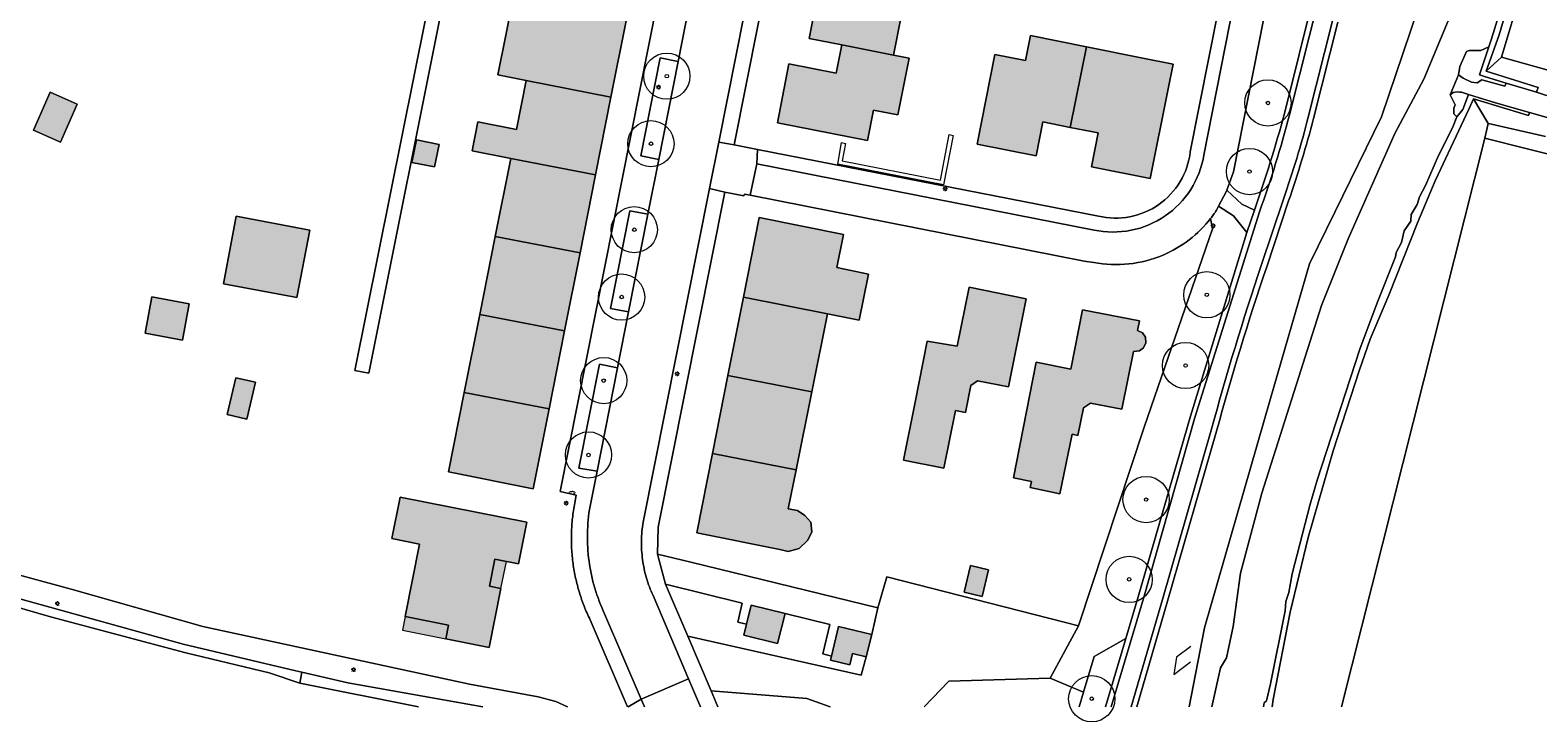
# Model space of a CAD drawing. Header units: metres. Extents: x 187482 to 189800, y 333582 to 335019.
# Tile 44 of 256: x 188149 to 188312, y 333582 to 333657. Entities that reach past the tile are written whole.
import ezdxf
from ezdxf.enums import TextEntityAlignment as Align

# ---------------------------------------------------------------- set-up
doc = ezdxf.new("R2010")
doc.units = ezdxf.units.M
doc.layers.get('0').update_dxf_attribs({"color": 252, "lineweight": 18})
for name, color, linetype, lineweight in [('B-WE-GK-KADEMUUR-G', 252, 'Continuous', 18), ('B-WE-GK-KADEMUUR-GV', 252, 'Continuous', 18), ('B-WE-GR-BEPLANTING_CULTUUR_BOSPLANTSOEN-GV', 252, 'Continuous', 18), ('B-WE-GR-BEPLANTING_CULTUUR_HEESTERS-GV', 252, 'Continuous', 18), ('B-WE-GR-BOOM-S', 252, 'Continuous', 18), ('B-WE-GR-BOS_LOOF-GV', 252, 'Continuous', 18), ('B-WE-GR-HAAG-G', 252, 'GR-HAAG1-SO', 18), ('B-WE-IE-MEUBILAIR-S', 252, 'Continuous', 18), ('B-WE-IE-TERREINAFSCHEIDING_KUNSTMATIG_HEKWERK-G', 252, 'IE-TERREINAFSCHEIDING_KUNSTMATIG-SO', 18), ('B-WE-IE-TERREINAFSCHEIDING_KUNSTMATIG_MUUR-G', 252, 'IE-TERREINAFSCHEIDING_KUNSTMATIG-SO', 18), ('B-WE-OG-BEBOUWING-GV', 252, 'Continuous', 18), ('B-WE-OG-BEBOUWING_LUIFEL-GV', 252, 'Continuous', 18), ('B-WE-OG-TERREIN_BEGROEID-GV', 252, 'Continuous', 18), ('B-WE-OG-TERREIN_ERF-GV', 252, 'Continuous', 18), ('B-WE-OG-TERREIN_OEVER-GV', 252, 'Continuous', 18), ('B-WE-OG-WATER-GV', 252, 'Continuous', 18), ('B-WE-VH-GESLOTENVERHARDING-GV', 252, 'Continuous', 18), ('B-WE-VH-GESLOTENVERHARDING_ASFALT-GV', 252, 'Continuous', 18), ('B-WE-VH-OPENVERHARDING_BETONSTRAATSTEEN-GV', 252, 'Continuous', 18), ('B-WE-VH-OPENVERHARDING_SIERBESTRATING-GV', 252, 'Continuous', 18), ('B-WE-VH-OPENVERHARDING_TEGEL-GV', 252, 'Continuous', 18)]:
    doc.layers.add(name, color=color, linetype=linetype, lineweight=lineweight)
doc.layers.add('B-WE-OG-BEBOUWING-V', color=7, linetype='Continuous', lineweight=18, true_color=0xf0f0f0)
doc.styles.add('NLCS-ISO', font='NLCS-ISO.ttf')
doc.linetypes.add('GR-HAAG1-SO', pattern='A,6,[176,NLCS.SHX,S=0.125,R=0,X=0,Y=0],-2', length=8)
doc.linetypes.add('IE-TERREINAFSCHEIDING_KUNSTMATIG-SO', pattern='A,4,[82,NLCS.SHX,S=0.75,R=90,X=0,Y=0],4,-2', length=10)

# ---------------------------------------------------------------- blocks, each defined once
blk = doc.blocks.new('SIE-MEUBILAIR_PAAL_LICHTMAST-SO')
for points in [[(-0.62, 0), (-1, 0)], [(-0.71, 0.71), (-0.44, 0.44)], [(0, 1), (0, 0.62)], [(0.44, 0.44), (0.71, 0.71)], [(1, 0), (0.62, 0)], [(-0.71, -0.71), (-0.44, -0.44)], [(0, -0.62), (0, -1)], [(0.44, -0.44), (0.71, -0.71)]]:
    blk.add_lwpolyline(points)
blk.add_circle((0, 0), 0.5)
blk = doc.blocks.new('SIE-MEUBILAIR_PUT_BRANDKRAAN-SO')
blk.add_ellipse((0, 0), major_axis=(1.25, 0), ratio=0.54)
at = {"style": 'NLCS-ISO'}
blk.add_text('bk', height=0.75, dxfattribs=at).set_placement((0.03, 0), align=Align.MIDDLE_CENTER)
blk = doc.blocks.new('SGR-BOOM_GBKN-SO')
at = {"color": 0, "linetype": 'ByBlock', "lineweight": 18}
for radius in [2, 0.15]:
    blk.add_circle((0, 0), radius, dxfattribs=at)

msp = doc.modelspace()

# ---------------------------------------------------------------- hatches: boundary and pattern name
at = {"layer": 'B-WE-OG-BEBOUWING-V'}
h = msp.add_hatch(color=256, dxfattribs=at)
h.dxf.hatch_style = 1
h.paths.add_polyline_path([(188244.098, 333663.054), (188234.993, 333664.97), (188233.279, 333656.277), (188236.814, 333655.572), (188242.417, 333654.461)], flags=17)
h = msp.add_hatch(color=256, dxfattribs=at)
h.dxf.hatch_style = 1
h.paths.add_polyline_path([(188202.684, 333651.741), (188211.848, 333649.933), (188213.522, 333658.362), (188204.365, 333660.175), (188201.726, 333660.697), (188201.297, 333660.786), (188199.616, 333652.352)], flags=17)
h = msp.add_hatch(color=256, dxfattribs=at)
h.dxf.hatch_style = 1
h.paths.add_polyline_path([(188263.278, 333655.368), (188257.215, 333656.589), (188256.683, 333653.898), (188253.373, 333654.545), (188251.463, 333644.827), (188257.829, 333643.576), (188258.551, 333647.249), (188261.54, 333646.655)], flags=17)
h = msp.add_hatch(color=256, dxfattribs=at)
h.dxf.hatch_style = 1
h.paths.add_polyline_path([(188236.814, 333655.572), (188236.209, 333652.509), (188231.099, 333653.523), (188229.846, 333647.154), (188239.594, 333645.236), (188240.242, 333648.533), (188242.892, 333648.011), (188244.096, 333654.128), (188242.417, 333654.461)], flags=17)
h = msp.add_hatch(color=256, dxfattribs=at)
h.dxf.hatch_style = 1
h.paths.add_polyline_path([(188261.54, 333646.655), (188264.544, 333646.061), (188263.815, 333642.395), (188270.179, 333641.13), (188272.129, 333650.822), (188272.664, 333653.479), (188269.379, 333654.14), (188263.278, 333655.368)], flags=17)
h = msp.add_hatch(color=256, dxfattribs=at)
h.dxf.hatch_style = 1
h.paths.add_polyline_path([(188201.004, 333643.286), (188210.175, 333641.507), (188211.848, 333649.933), (188202.684, 333651.741), (188201.628, 333646.425), (188197.459, 333647.253), (188196.836, 333644.118)], flags=17)
h = msp.add_hatch(color=256, dxfattribs=at)
h.dxf.hatch_style = 1
h.paths.add_polyline_path([(188149.767, 333647.252), (188149.369, 333646.351), (188152.296, 333645.058), (188154.117, 333649.179), (188151.19, 333650.472)], flags=17)
h = msp.add_hatch(color=256, dxfattribs=at)
h.dxf.hatch_style = 1
h.paths.add_polyline_path([(188192.762, 333642.369), (188193.264, 333644.818), (188190.815, 333645.32), (188190.313, 333642.871)], flags=17)
h = msp.add_hatch(color=256, dxfattribs=at)
h.dxf.hatch_style = 1
h.paths.add_polyline_path([(188210.175, 333641.507), (188201.004, 333643.286), (188199.324, 333634.85), (188208.505, 333633.093)], flags=17)
h = msp.add_hatch(color=256, dxfattribs=at)
h.dxf.hatch_style = 1
h.paths.add_polyline_path([(188179.26, 333635.532), (188171.296, 333637.039), (188169.915, 333629.743), (188177.879, 333628.236)], flags=17)
h = msp.add_hatch(color=256, dxfattribs=at)
h.dxf.hatch_style = 1
h.paths.add_polyline_path([(188235.263, 333626.473), (188238.696, 333625.794), (188239.703, 333630.794), (188236.272, 333631.485), (188236.993, 333635.063), (188227.888, 333636.897), (188226.18, 333628.274)], flags=17)
h = msp.add_hatch(color=256, dxfattribs=at)
h.dxf.hatch_style = 1
h.paths.add_polyline_path([(188197.644, 333626.403), (188206.828, 333624.648), (188208.505, 333633.093), (188199.324, 333634.85)], flags=17)
h = msp.add_hatch(color=256, dxfattribs=at)
h.dxf.hatch_style = 1
h.paths.add_polyline_path([(188165.48, 333623.647), (188166.217, 333627.562), (188162.188, 333628.321), (188161.45, 333624.406)], flags=17)
h = msp.add_hatch(color=256, dxfattribs=at)
h.dxf.hatch_style = 1
h.paths.add_polyline_path([(188226.18, 333628.274), (188224.507, 333619.831), (188233.567, 333618.047), (188235.263, 333626.473)], flags=17)
h = msp.add_hatch(color=256, dxfattribs=at)
h.dxf.hatch_style = 1
h.paths.add_polyline_path([(188250.768, 333618.749), (188251.507, 333619.238), (188254.849, 333618.585), (188256.778, 333628.106), (188250.605, 333629.357), (188249.312, 333622.977), (188246.071, 333623.536), (188244.749, 333616.914), (188243.49, 333610.663), (188247.861, 333609.777), (188249.128, 333616.032), (188250.189, 333615.818)], flags=17)
h = msp.add_hatch(color=256, dxfattribs=at)
h.dxf.hatch_style = 1
h.paths.add_polyline_path([(188255.377, 333608.759), (188257.337, 333608.354), (188257.2, 333607.69), (188260.396, 333607.031), (188261.724, 333613.468), (188262.368, 333613.339), (188262.967, 333616.329), (188263.732, 333616.839), (188267.115, 333616.161), (188268.371, 333622.429), (188269.026, 333622.491), (188269.471, 333622.797), (188269.716, 333623.356), (188269.668, 333623.966), (188269.341, 333624.431), (188268.807, 333624.67), (188269.013, 333625.732), (188262.845, 333626.935), (188261.59, 333620.5), (188257.833, 333621.25)], flags=17)
h = msp.add_hatch(color=256, dxfattribs=at)
h.dxf.hatch_style = 1
h.paths.add_polyline_path([(188206.828, 333624.648), (188197.644, 333626.403), (188195.964, 333617.965), (188205.151, 333616.204)], flags=17)
h = msp.add_hatch(color=256, dxfattribs=at)
h.dxf.hatch_style = 1
h.paths.add_polyline_path([(188173.392, 333619.08), (188171.26, 333619.578), (188170.329, 333615.59), (188172.461, 333615.092)], flags=17)
h = msp.add_hatch(color=256, dxfattribs=at)
h.dxf.hatch_style = 1
h.paths.add_polyline_path([(188222.834, 333611.388), (188231.868, 333609.61), (188233.567, 333618.047), (188224.507, 333619.831)], flags=17)
h = msp.add_hatch(color=256, dxfattribs=at)
h.dxf.hatch_style = 1
h.paths.add_polyline_path([(188205.151, 333616.204), (188195.964, 333617.965), (188194.255, 333609.38), (188203.434, 333607.557)], flags=17)
h = msp.add_hatch(color=256, dxfattribs=at)
h.dxf.hatch_style = 1
h.paths.add_polyline_path([(188231.868, 333609.61), (188222.834, 333611.388), (188221.131, 333602.792), (188230.132, 333600.988), (188231, 333600.776), (188232.206, 333601.116), (188233.128, 333602.005), (188233.588, 333602.911), (188233.479, 333603.935), (188232.828, 333604.686), (188232.041, 333605.203), (188231.022, 333605.408)], flags=17)
h = msp.add_hatch(color=256, dxfattribs=at)
h.dxf.hatch_style = 1
h.paths.add_polyline_path([(188199.296, 333599.952), (188201.856, 333599.433), (188202.744, 333603.954), (188189.045, 333606.646), (188188.153, 333602.185), (188191.135, 333601.587), (188189.57, 333593.751), (188194.277, 333592.811), (188193.978, 333591.342), (188198.674, 333590.407), (188199.948, 333596.766), (188198.692, 333597.014)], flags=17)
h.paths.add_polyline_path([(188189.57, 333593.751), (188189.277, 333592.278), (188193.978, 333591.342), (188194.277, 333592.811)], flags=16)
h.paths.add_polyline_path([(188200.536, 333599.701), (188199.296, 333599.952), (188198.692, 333597.014), (188199.948, 333596.766)], flags=16)
h = msp.add_hatch(color=256, dxfattribs=at)
h.dxf.hatch_style = 1
h.paths.add_polyline_path([(188252.003, 333595.909), (188252.693, 333598.789), (188250.728, 333599.259), (188250.038, 333596.38)], flags=17)
h = msp.add_hatch(color=256, dxfattribs=at)
h.dxf.hatch_style = 1
h.paths.add_polyline_path([(188226.51, 333592.925), (188226.21, 333591.736), (188229.86, 333590.84), (188230.679, 333594.091), (188227.029, 333594.987)], flags=17)
h = msp.add_hatch(color=256, dxfattribs=at)
h.dxf.hatch_style = 1
h.paths.add_polyline_path([(188239.446, 333589.388), (188240.063, 333591.81), (188236.469, 333592.66), (188235.687, 333589.471), (188235.581, 333589.038), (188237.679, 333588.524), (188237.982, 333589.757)], flags=17)

# ---------------------------------------------------------------- linework, layer by layer
at = {"layer": 'B-WE-GK-KADEMUUR-G', "flags": 128}
msp.add_lwpolyline([(188274.59, 333590.492), (188273.029, 333589.351), (188272.724, 333587.462), (188274.547, 333588.829)], dxfattribs=at)
at = {"layer": 'B-WE-GK-KADEMUUR-GV', "flags": 128}
for points in [[(188308.363, 333660.315), (188307.121, 333656.236), (188306.829, 333655.382), (188305.788, 333652.338), (188306.466, 333652.104), (188308.703, 333651.431), (188311.962, 333650.45), (188312.144, 333650.979), (188306.536, 333652.736), (188307.939, 333656.67), (188309.041, 333660.476)], [(188283.39, 333583.97), (188283.499, 333584.761), (188285.338, 333594.22), (188287.279, 333602.285), (188289.968, 333611.684), (188292.817, 333620.421), (188293.985, 333623.752), (188296.001, 333628.523), (188299.081, 333636.324), (188301.021, 333640.88), (188304.678, 333648.68), (188305.152, 333649.739), (188311.094, 333647.926), (188311.208, 333648.258), (188307.804, 333649.219), (188306.229, 333649.714), (188304.611, 333650.212), (188304.015, 333648.602), (188303.358, 333647.803), (188302.874, 333646.591), (188301.383, 333643.596), (188299.952, 333640.366), (188299.322, 333639.15), (188299.07, 333638.317), (188298.402, 333637.214), (188298.363, 333636.527), (188297.638, 333635.467), (188297.351, 333634.192), (188296.773, 333633.106), (188296.723, 333632.646), (188294.728, 333627.685), (188292.853, 333622.655), (188288.227, 333608.493), (188287.487, 333605.89), (188285.546, 333598.361), (188285.192, 333596.334), (188284.864, 333595.389), (188284.788, 333594.348), (188283.212, 333586.48), (188282.771, 333584.615), (188282.495, 333584.428), (188282.455, 333583.97)]]:
    msp.add_lwpolyline(points, dxfattribs=at)
at = {"layer": 'B-WE-GR-BEPLANTING_CULTUUR_BOSPLANTSOEN-GV', "flags": 128}
for points in [[(188276.719, 333636.809), (188276.918, 333635.685), (188269.53, 333614.213), (188262.433, 333592.752), (188259.371, 333587.084), (188262.98, 333585.57), (188264.12, 333589.415), (188267.546, 333591.362), (188268.879, 333595.859), (188274.548, 333615.41), (188280.624, 333635.291), (188279.2, 333637.088), (188277.573, 333638.123), (188277.342, 333637.686)], [(188277.342, 333637.686), (188277.268, 333637.574), (188277.193, 333637.462), (188277.117, 333637.351), (188277.04, 333637.241), (188276.961, 333637.131), (188276.881, 333637.023)], [(188245.739, 333583.97), (188248.404, 333586.738), (188259.371, 333587.084), (188262.433, 333592.752), (188241.706, 333598.041), (188240.706, 333594.696), (188240.063, 333591.81)]]:
    msp.add_lwpolyline(points, dxfattribs=at)
at = {"layer": 'B-WE-GR-BEPLANTING_CULTUUR_BOSPLANTSOEN-GV'}
msp.add_lwpolyline([(188276.881, 333637.023, -0.0104387), (188276.719, 333636.809)], format="xyb", dxfattribs=at)
msp.add_lwpolyline([(188240.063, 333591.81), (188239.446, 333589.388), (188238.901, 333587.394), (188220.156, 333591.627), (188222.68, 333585.724), (188233.05, 333584.891), (188235.571, 333583.97)], dxfattribs=at)
at = {"layer": 'B-WE-GR-BEPLANTING_CULTUUR_HEESTERS-GV', "flags": 128}
for points in [[(188217.027, 333643.186), (188219.128, 333653.789), (188217.185, 333654.164), (188215.083, 333643.57)], [(188213.753, 333626.694), (188215.85, 333637.256), (188213.903, 333637.64), (188211.799, 333627.08)], [(188210.336, 333609.478), (188212.553, 333620.647), (188210.595, 333621.034), (188208.358, 333609.8)], [(188105.615, 333607.968), (188102.049, 333608.643), (188102.386, 333608.503), (188122.417, 333602.031), (188151.216, 333593.699), (188165.865, 333589.813), (188174.857, 333587.638), (188178.17, 333586.525), (188178.395, 333587.726), (188177.737, 333587.875), (188165.584, 333590.764), (188148.145, 333595.587), (188139.751, 333598.14), (188131.735, 333600.826), (188109.443, 333607.244)]]:
    msp.add_lwpolyline(points, close=True, dxfattribs=at)
for points in [[(188265.356, 333583.97), (188267.546, 333591.362), (188264.12, 333589.415), (188262.98, 333585.57), (188262.505, 333583.97)], [(188197.991, 333583.97), (188183.39, 333586.592), (188178.395, 333587.726), (188178.17, 333586.525), (188178.171, 333586.525), (188191.032, 333583.97)]]:
    msp.add_lwpolyline(points, dxfattribs=at)
at = {"layer": 'B-WE-GR-BOS_LOOF-GV', "flags": 128}
for points in [[(188309.041, 333660.476), (188307.939, 333656.67), (188306.536, 333652.736), (188308.196, 333654.266), (188310.402, 333661.654)], [(188290.893, 333583.97), (188306.374, 333645.47), (188306.744, 333647.085), (188305.152, 333649.739), (188304.678, 333648.68), (188301.021, 333640.88), (188299.081, 333636.324), (188296.001, 333628.523), (188293.985, 333623.752), (188292.817, 333620.421), (188289.968, 333611.684), (188287.279, 333602.285), (188285.338, 333594.22), (188283.499, 333584.761), (188283.39, 333583.97)]]:
    msp.add_lwpolyline(points, dxfattribs=at)
at = {"layer": 'B-WE-GR-HAAG-G', "ltscale": 0.2}
for points in [[(188208.024, 333597.895, -0.0192073), (188207.746, 333599.463)], [(188208.427, 333596.355, -0.020112), (188208.024, 333597.895)], [(188208.951, 333594.852, -0.020072), (188208.427, 333596.355)], [(188209.593, 333593.395, -0.0205348), (188208.951, 333594.852)]]:
    msp.add_lwpolyline(points, format="xyb", dxfattribs=at)
at = {"layer": 'B-WE-GR-HAAG-G', "ltscale": 0.2, "flags": 128}
for points in [[(188240.706, 333594.696), (188220.5, 333599.609)], [(188213.641, 333583.97), (188209.593, 333593.395)]]:
    msp.add_lwpolyline(points, dxfattribs=at)
at = {"layer": 'B-WE-IE-TERREINAFSCHEIDING_KUNSTMATIG_HEKWERK-G', "ltscale": 0.2, "flags": 128}
msp.add_lwpolyline([(188102.386, 333608.503), (188122.417, 333602.031), (188151.216, 333593.699), (188165.865, 333589.813), (188174.857, 333587.638), (188178.17, 333586.525), (188178.171, 333586.525), (188191.032, 333583.97)], dxfattribs=at)
at = {"layer": 'B-WE-IE-TERREINAFSCHEIDING_KUNSTMATIG_MUUR-G', "ltscale": 0.2, "flags": 128}
msp.add_lwpolyline([(188248.873, 333645.785), (188247.826, 333640.435), (188236.377, 333642.675), (188236.776, 333645.01), (188237.227, 333644.919), (188236.875, 333643.037), (188247.491, 333640.961), (188248.451, 333645.868)], close=True, dxfattribs=at)
at = {"layer": 'B-WE-OG-BEBOUWING-GV', "flags": 128}
for points in [[(188244.098, 333663.054), (188234.993, 333664.97), (188233.279, 333656.277), (188236.814, 333655.572), (188242.417, 333654.461)], [(188202.684, 333651.741), (188211.848, 333649.933), (188213.522, 333658.362), (188204.365, 333660.175), (188201.726, 333660.697), (188201.297, 333660.786), (188199.616, 333652.352)], [(188263.278, 333655.368), (188257.215, 333656.589), (188256.683, 333653.898), (188253.373, 333654.545), (188251.463, 333644.827), (188257.829, 333643.576), (188258.551, 333647.249), (188261.54, 333646.655)], [(188236.814, 333655.572), (188236.209, 333652.509), (188231.099, 333653.523), (188229.846, 333647.154), (188239.594, 333645.236), (188240.242, 333648.533), (188242.892, 333648.011), (188244.096, 333654.128), (188242.417, 333654.461)], [(188261.54, 333646.655), (188264.544, 333646.061), (188263.815, 333642.395), (188270.179, 333641.13), (188272.129, 333650.822), (188272.664, 333653.479), (188269.379, 333654.14), (188263.278, 333655.368)], [(188201.004, 333643.286), (188210.175, 333641.507), (188211.848, 333649.933), (188202.684, 333651.741), (188201.628, 333646.425), (188197.459, 333647.253), (188196.836, 333644.118)], [(188149.767, 333647.252), (188149.369, 333646.351), (188152.296, 333645.058), (188154.117, 333649.179), (188151.19, 333650.472)], [(188192.762, 333642.369), (188193.264, 333644.818), (188190.815, 333645.32), (188190.313, 333642.871)], [(188210.175, 333641.507), (188201.004, 333643.286), (188199.324, 333634.85), (188208.505, 333633.093)], [(188179.26, 333635.532), (188171.296, 333637.039), (188169.915, 333629.743), (188177.879, 333628.236)], [(188235.263, 333626.473), (188238.696, 333625.794), (188239.703, 333630.794), (188236.272, 333631.485), (188236.993, 333635.063), (188227.888, 333636.897), (188226.18, 333628.274)], [(188197.644, 333626.403), (188206.828, 333624.648), (188208.505, 333633.093), (188199.324, 333634.85)], [(188165.48, 333623.647), (188166.217, 333627.562), (188162.188, 333628.321), (188161.45, 333624.406)], [(188226.18, 333628.274), (188224.507, 333619.831), (188233.567, 333618.047), (188235.263, 333626.473)], [(188250.768, 333618.749), (188251.507, 333619.238), (188254.849, 333618.585), (188256.778, 333628.106), (188250.605, 333629.357), (188249.312, 333622.977), (188246.071, 333623.536), (188244.749, 333616.914), (188243.49, 333610.663), (188247.861, 333609.777), (188249.128, 333616.032), (188250.189, 333615.818)], [(188255.377, 333608.759), (188257.337, 333608.354), (188257.2, 333607.69), (188260.396, 333607.031), (188261.724, 333613.468), (188262.368, 333613.339), (188262.967, 333616.329), (188263.732, 333616.839), (188267.115, 333616.161), (188268.371, 333622.429), (188269.026, 333622.491), (188269.471, 333622.797), (188269.716, 333623.356), (188269.668, 333623.966), (188269.341, 333624.431), (188268.807, 333624.67), (188269.013, 333625.732), (188262.845, 333626.935), (188261.59, 333620.5), (188257.833, 333621.25)], [(188206.828, 333624.648), (188197.644, 333626.403), (188195.964, 333617.965), (188205.151, 333616.204)], [(188173.392, 333619.08), (188171.26, 333619.578), (188170.329, 333615.59), (188172.461, 333615.092)], [(188222.834, 333611.388), (188231.868, 333609.61), (188233.567, 333618.047), (188224.507, 333619.831)], [(188205.151, 333616.204), (188195.964, 333617.965), (188194.255, 333609.38), (188203.434, 333607.557)], [(188231.868, 333609.61), (188222.834, 333611.388), (188221.131, 333602.792), (188230.132, 333600.988), (188231, 333600.776), (188232.206, 333601.116), (188233.128, 333602.005), (188233.588, 333602.911), (188233.479, 333603.935), (188232.828, 333604.686), (188232.041, 333605.203), (188231.022, 333605.408)], [(188199.296, 333599.952), (188201.856, 333599.433), (188202.744, 333603.954), (188189.045, 333606.646), (188188.153, 333602.185), (188191.135, 333601.587), (188189.57, 333593.751), (188194.277, 333592.811), (188193.978, 333591.342), (188198.674, 333590.407), (188199.948, 333596.766), (188198.692, 333597.014)], [(188252.003, 333595.909), (188252.693, 333598.789), (188250.728, 333599.259), (188250.038, 333596.38)], [(188226.51, 333592.925), (188226.21, 333591.736), (188229.86, 333590.84), (188230.679, 333594.091), (188227.029, 333594.987)], [(188239.446, 333589.388), (188240.063, 333591.81), (188236.469, 333592.66), (188235.687, 333589.471), (188235.581, 333589.038), (188237.679, 333588.524), (188237.982, 333589.757)]]:
    msp.add_lwpolyline(points, close=True, dxfattribs=at)
at = {"layer": 'B-WE-OG-BEBOUWING_LUIFEL-GV', "flags": 128}
for points in [[(188200.536, 333599.701), (188199.296, 333599.952), (188198.692, 333597.014), (188199.948, 333596.766)], [(188189.57, 333593.751), (188189.277, 333592.278), (188193.978, 333591.342), (188194.277, 333592.811)]]:
    msp.add_lwpolyline(points, close=True, dxfattribs=at)
at = {"layer": 'B-WE-OG-TERREIN_BEGROEID-GV', "flags": 128}
for points in [[(188274.38, 333583.97), (188276.045, 333592.541), (188283.2, 333617.311), (188287.415, 333631.902), (188290.187, 333637.548), (188295.21, 333647.778), (188300.691, 333664.013), (188302.7, 333672.942), (188303.75, 333681.196), (188303.098, 333688.747), (188301.924, 333702.334), (188300.683, 333716.703), (188300.384, 333730.221), (188301.389, 333743.467), (188303.102, 333751.804), (188306.221, 333761.84), (188308.247, 333767.618), (188310.64, 333772.878), (188316.948, 333791.608)], [(188288.737, 333690.951), (188288.739, 333690.927), (188288.507, 333689.014), (188279.19, 333641.861), (188278.482, 333639.88), (188280.077, 333638.355), (188281.467, 333637.715)], [(188284.705, 333648.149), (188287.884, 333660.94)], [(188290.475, 333658.03), (188287.852, 333647.613)], [(188285.155, 333638.716), (188282.791, 333631.565)], [(188277.361, 333613.802), (188272.069, 333595.406), (188268.719, 333583.97)], [(188262.505, 333583.97), (188262.98, 333585.57), (188259.371, 333587.084)]]:
    msp.add_lwpolyline(points, dxfattribs=at)
at = {"layer": 'B-WE-OG-TERREIN_BEGROEID-GV'}
for points in [[(188281.467, 333637.715, 0.0171345), (188284.705, 333648.149)], [(188287.852, 333647.613, -0.0192563), (188285.155, 333638.716)], [(188282.791, 333631.565, 0.0161342), (188277.361, 333613.802)]]:
    msp.add_lwpolyline(points, format="xyb", dxfattribs=at)
for points in [[(188259.371, 333587.084), (188248.404, 333586.738), (188245.739, 333583.97)], [(188235.571, 333583.97), (188233.05, 333584.891), (188222.68, 333585.724), (188223.4, 333583.97)]]:
    msp.add_lwpolyline(points, dxfattribs=at)
at = {"layer": 'B-WE-OG-TERREIN_ERF-GV', "flags": 128}
for points in [[(188282.167, 333692.394), (188280.716, 333693.942), (188279.026, 333695.225), (188277.745, 333695.935), (188276.332, 333696.318), (188260.263, 333699.582), (188247.703, 333702.152), (188246.077, 333702.485), (188239.722, 333705.174), (188236.781, 333703.175), (188225.177, 333644.764), (188227.709, 333644.269), (188264.588, 333637.06)], [(188274.521, 333643.996), (188275.485, 333648.923), (188278.701, 333665.104), (188282.986, 333686.664)], [(188207.939, 333606.03), (188208.084, 333606.878), (188206.335, 333607.274), (188219.751, 333674.858)], [(188312.46, 333673.691), (188311.537, 333667.654), (188310.402, 333661.654), (188308.196, 333654.266), (188313.076, 333652.876)], [(188244.098, 333663.054), (188242.417, 333654.461), (188244.096, 333654.128), (188242.892, 333648.011), (188240.242, 333648.533), (188239.594, 333645.236), (188229.846, 333647.154), (188231.099, 333653.523), (188236.209, 333652.509), (188236.814, 333655.572), (188233.279, 333656.277), (188234.993, 333664.97)], [(188194.051, 333662.071), (188185.647, 333620.06), (188184.147, 333620.37), (188191.81, 333658.521)], [(188213.522, 333658.362), (188211.848, 333649.933), (188210.175, 333641.507), (188208.505, 333633.093), (188206.828, 333624.648), (188205.151, 333616.204), (188203.434, 333607.557), (188194.255, 333609.38), (188195.964, 333617.965), (188197.644, 333626.403), (188199.324, 333634.85), (188201.004, 333643.286), (188196.836, 333644.118), (188197.459, 333647.253), (188201.628, 333646.425), (188202.684, 333651.741), (188199.616, 333652.352), (188201.297, 333660.786)], [(188312.937, 333645.666), (188306.781, 333647.077), (188306.744, 333647.085), (188306.374, 333645.47), (188338.445, 333637.396)], [(188326.18, 333583.97), (188339.558, 333637.116), (188338.445, 333637.396), (188306.374, 333645.47), (188290.893, 333583.97)], [(188264.074, 333632.056), (188263.035, 333632.197), (188226.904, 333639.327), (188226.295, 333639.433), (188226.222, 333639.267), (188224.152, 333639.66), (188216.96, 333603.401), (188216.879, 333600.49), (188220.5, 333599.609), (188240.706, 333594.696), (188241.706, 333598.041), (188262.433, 333592.752), (188269.53, 333614.213), (188276.918, 333635.685), (188276.719, 333636.809)], [(188191.032, 333583.97), (188178.171, 333586.525), (188178.17, 333586.525), (188174.857, 333587.638), (188165.865, 333589.813), (188151.216, 333593.699), (188122.417, 333602.031), (188102.386, 333608.503), (188102.049, 333608.643), (188102.036, 333608.645), (188100.017, 333595.911), (188099.618, 333595.01), (188098.812, 333591.91), (188098.55, 333591.828), (188097.216, 333583.97)], [(188213.641, 333583.97), (188209.593, 333593.395)]]:
    msp.add_lwpolyline(points, dxfattribs=at)
for points in [[(188216.899, 333675.369), (188219.751, 333674.858), (188220.061, 333676.425), (188219.919, 333676.453), (188215.012, 333677.415), (188196.075, 333681.439), (188192.875, 333664.245), (188191.81, 333658.521), (188184.147, 333620.37), (188185.647, 333620.06), (188194.051, 333662.071), (188197.254, 333679.534), (188207.754, 333677.185), (188210.661, 333676.608)], [(188261.54, 333646.655), (188258.551, 333647.249), (188257.829, 333643.576), (188251.463, 333644.827), (188253.373, 333654.545), (188256.683, 333653.898), (188257.215, 333656.589), (188263.278, 333655.368), (188269.379, 333654.14), (188272.664, 333653.479), (188272.129, 333650.822), (188270.179, 333641.13), (188263.815, 333642.395), (188264.544, 333646.061)], [(188152.296, 333645.058), (188149.369, 333646.351), (188149.767, 333647.252), (188151.19, 333650.472), (188154.117, 333649.179)], [(188192.762, 333642.369), (188190.313, 333642.871), (188190.815, 333645.32), (188193.264, 333644.818)], [(188169.915, 333629.743), (188171.296, 333637.039), (188179.26, 333635.532), (188177.879, 333628.236)], [(188222.834, 333611.388), (188224.507, 333619.831), (188226.18, 333628.274), (188227.888, 333636.897), (188236.993, 333635.063), (188236.272, 333631.485), (188239.703, 333630.794), (188238.696, 333625.794), (188235.263, 333626.473), (188233.567, 333618.047), (188231.868, 333609.61), (188231.022, 333605.408), (188232.041, 333605.203), (188232.828, 333604.686), (188233.479, 333603.935), (188233.588, 333602.911), (188233.128, 333602.005), (188232.206, 333601.116), (188231, 333600.776), (188230.132, 333600.988), (188221.131, 333602.792)], [(188161.45, 333624.406), (188162.188, 333628.321), (188166.217, 333627.562), (188165.48, 333623.647)], [(188250.768, 333618.749), (188250.189, 333615.818), (188249.128, 333616.032), (188247.861, 333609.777), (188243.49, 333610.663), (188244.749, 333616.914), (188246.071, 333623.536), (188249.312, 333622.977), (188250.605, 333629.357), (188256.778, 333628.106), (188254.849, 333618.585), (188251.507, 333619.238)], [(188255.377, 333608.759), (188257.833, 333621.25), (188261.59, 333620.5), (188262.845, 333626.935), (188269.013, 333625.732), (188268.807, 333624.67), (188269.341, 333624.431), (188269.668, 333623.966), (188269.716, 333623.356), (188269.471, 333622.797), (188269.026, 333622.491), (188268.371, 333622.429), (188267.115, 333616.161), (188263.732, 333616.839), (188262.967, 333616.329), (188262.368, 333613.339), (188261.724, 333613.468), (188260.396, 333607.031), (188257.2, 333607.69), (188257.337, 333608.354)], [(188173.392, 333619.08), (188172.461, 333615.092), (188170.329, 333615.59), (188171.26, 333619.578)], [(188199.948, 333596.766), (188198.674, 333590.407), (188193.978, 333591.342), (188194.277, 333592.811), (188189.57, 333593.751), (188191.135, 333601.587), (188188.153, 333602.185), (188189.045, 333606.646), (188202.744, 333603.954), (188201.856, 333599.433), (188199.296, 333599.952), (188198.692, 333597.014)], [(188216.879, 333600.49), (188217.756, 333597.239), (188226.049, 333595.201), (188225.566, 333593.147), (188226.51, 333592.925), (188227.029, 333594.987), (188230.679, 333594.091), (188235.508, 333592.896), (188234.754, 333589.704), (188235.687, 333589.471), (188236.469, 333592.66), (188240.063, 333591.81), (188240.706, 333594.696), (188220.5, 333599.609)], [(188252.003, 333595.909), (188250.038, 333596.38), (188250.728, 333599.259), (188252.693, 333598.789)], [(188239.446, 333589.388), (188237.982, 333589.757), (188237.679, 333588.524), (188235.581, 333589.038), (188235.687, 333589.471), (188234.754, 333589.704), (188235.508, 333592.896), (188230.679, 333594.091), (188229.86, 333590.84), (188226.21, 333591.736), (188226.51, 333592.925), (188225.566, 333593.147), (188226.049, 333595.201), (188217.756, 333597.239), (188220.156, 333591.627), (188238.901, 333587.394)]]:
    msp.add_lwpolyline(points, close=True, dxfattribs=at)
at = {"layer": 'B-WE-OG-TERREIN_ERF-GV'}
for points in [[(188273.42, 333640.787, 0.1057064), (188274.521, 333643.996)], [(188271.105, 333638.307, 0.1053153), (188273.42, 333640.787)], [(188267.98, 333636.988, 0.1052956), (188271.105, 333638.307)], [(188264.588, 333637.06, 0.105545), (188267.98, 333636.988)], [(188276.719, 333636.809, -0.0636464), (188274.398, 333634.495)], [(188274.398, 333634.495, -0.0638633), (188271.569, 333632.842)], [(188267.88, 333631.889, -0.0743515), (188264.074, 333632.056)], [(188271.569, 333632.842, -0.0745432), (188267.88, 333631.889)], [(188207.687, 333604.4, -0.0207425), (188207.939, 333606.03)], [(188207.571, 333602.754, -0.0206393), (188207.687, 333604.4)], [(188207.591, 333601.105, -0.0206229), (188207.571, 333602.754)], [(188207.746, 333599.463, -0.0213551), (188207.591, 333601.105)], [(188208.024, 333597.895, -0.0192073), (188207.746, 333599.463)], [(188208.427, 333596.355, -0.020112), (188208.024, 333597.895)], [(188208.951, 333594.852, -0.020072), (188208.427, 333596.355)], [(188209.593, 333593.395, -0.0205348), (188208.951, 333594.852)]]:
    msp.add_lwpolyline(points, format="xyb", dxfattribs=at)
msp.add_lwpolyline([(188137.922, 333600.928), (188153.453, 333596.72), (188167.712, 333592.675), (188196.541, 333586.412), (188203.987, 333585.073), (188205.897, 333584.563), (188207.136, 333583.97)], dxfattribs=at)
at = {"layer": 'B-WE-OG-TERREIN_OEVER-GV', "flags": 128}
for points in [[(188316.948, 333791.608), (188310.64, 333772.878), (188308.247, 333767.618), (188306.221, 333761.84), (188303.102, 333751.804), (188301.389, 333743.467), (188300.384, 333730.221), (188300.683, 333716.703), (188301.924, 333702.334), (188303.098, 333688.747), (188303.75, 333681.196), (188302.7, 333672.942), (188300.691, 333664.013), (188295.21, 333647.778), (188290.187, 333637.548), (188287.415, 333631.902), (188283.2, 333617.311), (188276.045, 333592.541), (188274.38, 333583.97)], [(188276.866, 333583.97), (188277.782, 333588.209), (188278.443, 333589.267), (188279.17, 333592.674), (188279.941, 333598.43), (188282.242, 333607.096), (188288.722, 333627.385), (188291.582, 333634.581), (188296.657, 333646.005), (188299.797, 333651.86), (188302.423, 333658.169), (188302.157, 333661.632), (188303.348, 333664.024), (188304.415, 333667.647), (188304.944, 333671.03), (188305.396, 333676.315), (188305.479, 333693.909), (188304.006, 333707.35), (188303.134, 333723.786), (188303.154, 333730.795), (188303.517, 333736.219), (188304.778, 333746.074), (188306.133, 333752.259), (188313.585, 333774.458)], [(188313.076, 333652.876), (188308.196, 333654.266), (188306.536, 333652.736), (188312.144, 333650.979), (188311.962, 333650.45), (188313.071, 333650.116)], [(188323.15, 333644.885), (188311.208, 333648.258), (188311.094, 333647.926), (188305.152, 333649.739), (188306.744, 333647.085), (188306.781, 333647.077), (188312.937, 333645.666)]]:
    msp.add_lwpolyline(points, dxfattribs=at)
at = {"layer": 'B-WE-OG-WATER-GV'}
msp.add_lwpolyline([(188313.585, 333774.458), (188306.133, 333752.259), (188304.778, 333746.074), (188303.517, 333736.219), (188303.154, 333730.795), (188303.134, 333723.786), (188304.006, 333707.35), (188305.479, 333693.909), (188305.396, 333676.315), (188304.944, 333671.03), (188304.415, 333667.647), (188303.348, 333664.024), (188302.157, 333661.632), (188302.423, 333658.169), (188299.797, 333651.86), (188296.657, 333646.005), (188291.582, 333634.581), (188288.722, 333627.385), (188282.242, 333607.096), (188279.941, 333598.43), (188279.17, 333592.674), (188278.443, 333589.267), (188277.782, 333588.209), (188276.866, 333583.97)], dxfattribs=at)
at = {"layer": 'B-WE-OG-WATER-GV', "flags": 128}
msp.add_lwpolyline([(188282.455, 333583.97), (188282.495, 333584.428), (188282.771, 333584.615), (188283.212, 333586.48), (188284.788, 333594.348), (188284.864, 333595.389), (188285.192, 333596.334), (188285.546, 333598.361), (188287.487, 333605.89), (188288.227, 333608.493), (188292.853, 333622.655), (188294.728, 333627.685), (188296.723, 333632.646), (188296.773, 333633.106), (188297.351, 333634.192), (188297.638, 333635.467), (188298.363, 333636.527), (188298.402, 333637.214), (188299.07, 333638.317), (188299.322, 333639.15), (188299.952, 333640.366), (188301.383, 333643.596), (188302.874, 333646.591), (188303.358, 333647.803), (188303.024, 333648.131), (188303.024, 333648.749), (188303.175, 333649.102), (188302.645, 333650.188), (188303.541, 333652.347), (188303.695, 333653.235), (188304.384, 333654.871), (188304.673, 333654.978), (188305.947, 333654.978), (188306.829, 333655.382), (188307.121, 333656.236), (188308.363, 333660.315)], dxfattribs=at)
msp.add_lwpolyline([(188334.764, 333641.62), (188336.681, 333641.043), (188337.27, 333643.417), (188335.569, 333644.07), (188324.328, 333647), (188313.071, 333650.116), (188311.962, 333650.45), (188308.703, 333651.431), (188308.545, 333651.094), (188306.062, 333651.791), (188305.544, 333651.483), (188304.949, 333651.56), (188304.056, 333651.979), (188303.541, 333652.347), (188302.645, 333650.188), (188302.946, 333650.434), (188303.413, 333650.488), (188303.683, 333650.462), (188303.845, 333650.447), (188304.611, 333650.212), (188306.229, 333649.714), (188307.804, 333649.219), (188311.208, 333648.258), (188323.15, 333644.885)], close=True, dxfattribs=at)
at = {"layer": 'B-WE-VH-GESLOTENVERHARDING-GV', "flags": 128}
for points in [[(188287.884, 333660.94), (188284.705, 333648.149)], [(188285.265, 333648.023), (188288.466, 333660.771)], [(188289.885, 333658.175), (188287.275, 333647.761)], [(188287.852, 333647.613), (188290.475, 333658.03)], [(188284.594, 333638.89), (188282.186, 333631.722)], [(188282.791, 333631.565), (188285.155, 333638.716)], [(188281.467, 333637.715), (188280.624, 333635.291), (188274.548, 333615.41), (188268.879, 333595.859), (188267.546, 333591.362), (188265.356, 333583.97)], [(188265.961, 333583.97), (188269.451, 333595.704), (188275.018, 333615.26), (188282.008, 333637.512)], [(188276.789, 333613.92), (188271.523, 333595.581), (188268.111, 333583.97)], [(188268.719, 333583.97), (188272.069, 333595.406), (188277.361, 333613.802)]]:
    msp.add_lwpolyline(points, dxfattribs=at)
at = {"layer": 'B-WE-VH-GESLOTENVERHARDING-GV'}
for points in [[(188284.705, 333648.149, -0.0171345), (188281.467, 333637.715)], [(188282.008, 333637.512, 0.0205848), (188285.265, 333648.023)], [(188287.275, 333647.761, -0.0219838), (188284.594, 333638.89)], [(188285.155, 333638.716, 0.0192563), (188287.852, 333647.613)], [(188282.186, 333631.722, 0.0140669), (188276.789, 333613.92)], [(188277.361, 333613.802, -0.0161342), (188282.791, 333631.565)]]:
    msp.add_lwpolyline(points, format="xyb", dxfattribs=at)
at = {"layer": 'B-WE-VH-GESLOTENVERHARDING_ASFALT-GV', "flags": 128}
for points in [[(188215.337, 333603.955), (188222.505, 333640.032), (188223.503, 333645.054), (188232.684, 333691.258), (188226.789, 333692.471), (188223.194, 333674.316), (188222.511, 333670.87), (188220.396, 333660.188), (188219.128, 333653.789), (188217.027, 333643.186), (188215.85, 333637.256)], [(188276.881, 333637.023), (188276.961, 333637.131), (188277.04, 333637.241), (188277.117, 333637.351), (188277.193, 333637.462), (188277.268, 333637.574), (188277.342, 333637.686), (188277.573, 333638.123), (188278.437, 333639.755), (188278.482, 333639.88), (188279.19, 333641.861), (188288.507, 333689.014), (188288.739, 333690.927), (188288.737, 333690.951), (188288.641, 333692.329)], [(188284.349, 333686.139), (188275.993, 333643.661)], [(188288.466, 333660.771), (188285.265, 333648.023)], [(188287.275, 333647.761), (188289.885, 333658.175)], [(188264.116, 333635.547), (188227.613, 333642.718), (188226.904, 333639.327), (188263.035, 333632.197), (188264.074, 333632.056)], [(188282.186, 333631.722), (188284.594, 333638.89)], [(188215.85, 333637.256), (188213.753, 333626.694), (188212.553, 333620.647), (188210.336, 333609.478), (188209.582, 333605.68)], [(188282.008, 333637.512), (188275.018, 333615.26), (188269.451, 333595.704), (188265.961, 333583.97)], [(188268.111, 333583.97), (188271.523, 333595.581), (188276.789, 333613.92)], [(188207.136, 333583.97), (188205.897, 333584.563), (188203.987, 333585.073), (188196.541, 333586.412), (188167.712, 333592.675), (188153.453, 333596.72), (188137.922, 333600.928), (188137.938, 333601.349), (188126.302, 333605.241), (188121.51, 333607.862)], [(188211.162, 333594.028), (188215.121, 333584.817), (188220.219, 333587.022), (188216.409, 333596.009)]]:
    msp.add_lwpolyline(points, dxfattribs=at)
at = {"layer": 'B-WE-VH-GESLOTENVERHARDING_ASFALT-GV'}
for points in [[(188285.265, 333648.023, -0.0205848), (188282.008, 333637.512)], [(188284.594, 333638.89, 0.0219838), (188287.275, 333647.761)], [(188275.993, 333643.661, -0.101353), (188274.563, 333639.935)], [(188274.563, 333639.935, -0.1013855), (188271.786, 333637.07)], [(188271.786, 333637.07, -0.1011802), (188268.107, 333635.524)], [(188274.398, 333634.495, 0.0636464), (188276.719, 333636.809)], [(188276.719, 333636.809, 0.0104387), (188276.881, 333637.023)], [(188268.107, 333635.524, -0.1009782), (188264.116, 333635.547)], [(188271.569, 333632.842, 0.0638633), (188274.398, 333634.495)], [(188264.074, 333632.056, 0.0743515), (188267.88, 333631.889)], [(188267.88, 333631.889, 0.0745432), (188271.569, 333632.842)], [(188276.789, 333613.92, -0.0140669), (188282.186, 333631.722)], [(188209.582, 333605.68, 0.0380842), (188209.297, 333602.71)], [(188215.145, 333601.93, -0.0385002), (188215.337, 333603.955)], [(188209.297, 333602.71, 0.0386033), (188209.47, 333599.732)], [(188215.262, 333599.9, -0.0379186), (188215.145, 333601.93)], [(188209.47, 333599.732, 0.0387885), (188210.097, 333596.815)], [(188215.687, 333597.911, -0.0387691), (188215.262, 333599.9)], [(188216.409, 333596.009, -0.0379716), (188215.687, 333597.911)], [(188210.097, 333596.815, 0.0384059), (188211.162, 333594.028)]]:
    msp.add_lwpolyline(points, format="xyb", dxfattribs=at)
at = {"layer": 'B-WE-VH-GESLOTENVERHARDING_ASFALT-GV', "flags": 128}
msp.add_lwpolyline([(188278.437, 333639.755), (188277.573, 333638.123), (188279.2, 333637.088), (188280.624, 333635.291), (188281.467, 333637.715), (188280.077, 333638.355), (188278.482, 333639.88)], close=True, dxfattribs=at)
at = {"layer": 'B-WE-VH-GESLOTENVERHARDING_ASFALT-GV'}
msp.add_lwpolyline([(188121.51, 333607.862), (188111.034, 333610.526), (188106.242, 333611.377), (188105.615, 333607.968), (188109.443, 333607.244), (188131.735, 333600.826), (188139.751, 333598.14), (188148.145, 333595.587), (188165.584, 333590.764), (188177.737, 333587.875), (188178.395, 333587.726), (188183.39, 333586.592), (188197.991, 333583.97)], dxfattribs=at)
at = {"layer": 'B-WE-VH-OPENVERHARDING_BETONSTRAATSTEEN-GV', "flags": 128}
for points in [[(188282.986, 333686.664), (188278.701, 333665.104), (188275.485, 333648.923), (188274.521, 333643.996)], [(188275.993, 333643.661), (188284.349, 333686.139)], [(188264.588, 333637.06), (188227.709, 333644.269), (188227.613, 333642.718), (188264.116, 333635.547)], [(188221.521, 333583.97), (188220.219, 333587.022), (188215.121, 333584.817), (188215.485, 333583.97)]]:
    msp.add_lwpolyline(points, dxfattribs=at)
at = {"layer": 'B-WE-VH-OPENVERHARDING_BETONSTRAATSTEEN-GV'}
for points in [[(188274.521, 333643.996, -0.1057064), (188273.42, 333640.787)], [(188274.563, 333639.935, 0.101353), (188275.993, 333643.661)], [(188273.42, 333640.787, -0.1053153), (188271.105, 333638.307)], [(188271.786, 333637.07, 0.1013855), (188274.563, 333639.935)], [(188271.105, 333638.307, -0.1052956), (188267.98, 333636.988)], [(188267.98, 333636.988, -0.105545), (188264.588, 333637.06)], [(188268.107, 333635.524, 0.1011802), (188271.786, 333637.07)], [(188264.116, 333635.547, 0.1009782), (188268.107, 333635.524)]]:
    msp.add_lwpolyline(points, format="xyb", dxfattribs=at)
at = {"layer": 'B-WE-VH-OPENVERHARDING_SIERBESTRATING-GV', "flags": 128}
for points in [[(188303.541, 333652.347), (188304.056, 333651.979), (188304.949, 333651.56), (188305.544, 333651.483), (188306.062, 333651.791), (188308.545, 333651.094), (188308.703, 333651.431), (188306.466, 333652.104), (188305.788, 333652.338), (188306.829, 333655.382), (188305.947, 333654.978), (188304.673, 333654.978), (188304.384, 333654.871), (188303.695, 333653.235)], [(188302.645, 333650.188), (188303.175, 333649.102), (188303.024, 333648.749), (188303.024, 333648.131), (188303.358, 333647.803), (188304.015, 333648.602), (188304.611, 333650.212), (188303.845, 333650.447), (188303.683, 333650.462), (188303.413, 333650.488), (188302.946, 333650.434)]]:
    msp.add_lwpolyline(points, close=True, dxfattribs=at)
at = {"layer": 'B-WE-VH-OPENVERHARDING_TEGEL-GV', "flags": 128}
for points in [[(188234.992, 333702.836), (188232.684, 333691.258), (188223.503, 333645.054), (188225.177, 333644.764), (188236.781, 333703.175), (188239.722, 333705.174), (188242.014, 333706.691)], [(188224.091, 333696.819), (188220.061, 333676.425), (188219.751, 333674.858), (188206.335, 333607.274), (188208.084, 333606.878), (188207.939, 333606.03)], [(188209.582, 333605.68), (188210.336, 333609.478), (188208.358, 333609.8), (188210.595, 333621.034), (188212.553, 333620.647), (188213.753, 333626.694), (188211.799, 333627.08), (188213.903, 333637.64), (188215.85, 333637.256), (188217.027, 333643.186), (188215.083, 333643.57), (188217.185, 333654.164), (188219.128, 333653.789), (188220.396, 333660.188), (188218.455, 333660.572), (188220.572, 333671.254), (188222.511, 333670.87), (188223.194, 333674.316), (188221.255, 333674.7), (188224.558, 333691.364), (188226.789, 333692.471)], [(188223.4, 333583.97), (188222.68, 333585.724), (188220.156, 333591.627), (188217.756, 333597.239), (188216.879, 333600.49), (188216.96, 333603.401), (188224.152, 333639.66), (188222.505, 333640.032), (188215.337, 333603.955)], [(188215.121, 333584.817), (188211.162, 333594.028)], [(188213.705, 333583.97), (188215.121, 333584.817)], [(188215.485, 333583.97), (188215.121, 333584.817), (188213.705, 333583.97)]]:
    msp.add_lwpolyline(points, dxfattribs=at)
msp.add_lwpolyline([(188225.177, 333644.764), (188223.503, 333645.054), (188222.505, 333640.032), (188224.152, 333639.66), (188226.222, 333639.267), (188226.295, 333639.433), (188226.904, 333639.327), (188227.613, 333642.718), (188227.709, 333644.269)], close=True, dxfattribs=at)
at = {"layer": 'B-WE-VH-OPENVERHARDING_TEGEL-GV'}
for points in [[(188207.939, 333606.03, 0.0207425), (188207.687, 333604.4)], [(188209.297, 333602.71, -0.0380842), (188209.582, 333605.68)], [(188207.687, 333604.4, 0.0206393), (188207.571, 333602.754)], [(188215.337, 333603.955, 0.0385002), (188215.145, 333601.93)], [(188207.571, 333602.754, 0.0206229), (188207.591, 333601.105)], [(188209.47, 333599.732, -0.0386033), (188209.297, 333602.71)], [(188207.591, 333601.105, 0.0213551), (188207.746, 333599.463)], [(188215.145, 333601.93, 0.0379186), (188215.262, 333599.9)], [(188207.746, 333599.463, 0.0192073), (188208.024, 333597.895)], [(188210.097, 333596.815, -0.0387885), (188209.47, 333599.732)], [(188215.262, 333599.9, 0.0387691), (188215.687, 333597.911)], [(188208.024, 333597.895, 0.020112), (188208.427, 333596.355)], [(188215.687, 333597.911, 0.0379716), (188216.409, 333596.009)], [(188208.427, 333596.355, 0.020072), (188208.951, 333594.852)], [(188211.162, 333594.028, -0.0384059), (188210.097, 333596.815)], [(188208.951, 333594.852, 0.0205348), (188209.593, 333593.395)]]:
    msp.add_lwpolyline(points, format="xyb", dxfattribs=at)
for points in [[(188216.409, 333596.009), (188220.219, 333587.022), (188221.521, 333583.97)], [(188209.593, 333593.395), (188213.641, 333583.97)]]:
    msp.add_lwpolyline(points, dxfattribs=at)

# ---------------------------------------------------------------- block references
at = {"layer": 'B-WE-GR-BOOM-S', "xscale": 1.25, "yscale": 1.25, "zscale": 1.25}
for p in [(188217.888, 333652.193), (188282.917, 333649.297), (188216.17, 333644.89), (188280.92, 333641.871), (188214.37, 333635.59), (188213, 333628.3), (188276.309, 333628.552), (188274.008, 333620.898), (188211.06, 333619.26), (188209.41, 333611.22), (188269.735, 333606.394), (188267.905, 333597.762), (188263.857, 333584.855)]:
    msp.add_blockref('SGR-BOOM_GBKN-SO', p, dxfattribs=at)
at = {"layer": 'B-WE-IE-MEUBILAIR-S', "xscale": 0.25, "yscale": 0.25, "zscale": 0.25}
for name, p in [('SIE-MEUBILAIR_PAAL_LICHTMAST-SO', (188217, 333651)), ('SIE-MEUBILAIR_PAAL_LICHTMAST-SO', (188248, 333640)), ('SIE-MEUBILAIR_PAAL_LICHTMAST-SO', (188277, 333636)), ('SIE-MEUBILAIR_PAAL_LICHTMAST-SO', (188219, 333620)), ('SIE-MEUBILAIR_PUT_BRANDKRAAN-SO', (188207.631, 333607.129)), ('SIE-MEUBILAIR_PAAL_LICHTMAST-SO', (188207, 333606)), ('SIE-MEUBILAIR_PAAL_LICHTMAST-SO', (188151.956, 333595.164)), ('SIE-MEUBILAIR_PAAL_LICHTMAST-SO', (188184, 333588))]:
    msp.add_blockref(name, p, dxfattribs=at)

doc.saveas('drawing.dxf')
